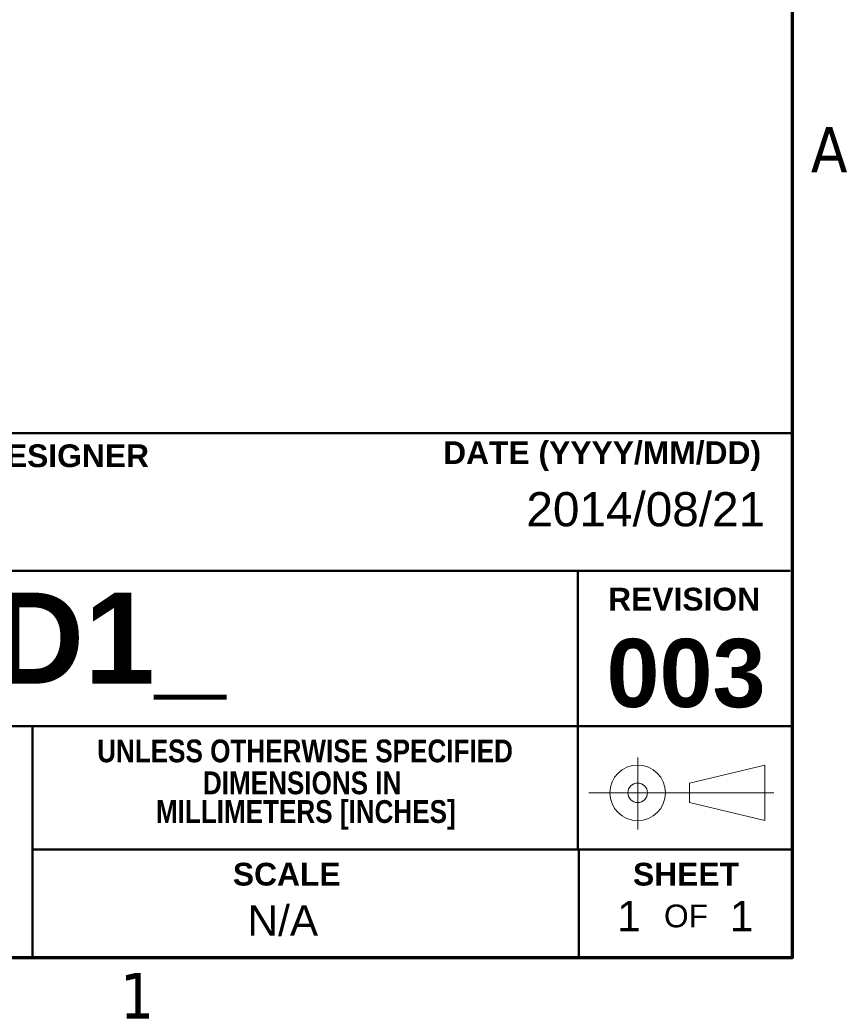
# Model space of a CAD drawing. Header units: inches. Extents: x 0.1 to 16.9, y 0.4 to 10.6.
# Tile 23 of 24: x 14.6 to 16.8, y 0.5 to 3.1. Entities that reach past the tile are written whole.
import ezdxf

# ---------------------------------------------------------------- set-up
doc = ezdxf.new("R2010")
doc.units = ezdxf.units.IN
doc.header["$MEASUREMENT"] = 0
doc.layers.add('Border (ANSI)', color=7, linetype='Continuous', lineweight=70)
doc.layers.add('Title (ANSI)', color=7, linetype='Continuous', lineweight=50)
doc.layers.add('FORMAT', color=5, linetype='Continuous', lineweight=25, true_color=0x0000ff)
doc.styles.add('Note Text (ANSI)', font='tahoma.ttf')
doc.styles.add('Text Style107', font='arialbd.ttf')
doc.styles.add('Text Style109', font='arialbd.ttf')
doc.styles.add('Text Style47', font='ARIALN.TTF')
doc.styles.add('Text Style50', font='arial.ttf')
doc.styles.add('Text Style55', font='arial.ttf')
doc.styles.add('Text Style59', font='arial.ttf')

# ---------------------------------------------------------------- blocks, each defined once
blk = doc.blocks.new('Borders Default Border')
at = {"layer": 'Border (ANSI)', "flags": 128}
blk.add_lwpolyline([(0.38, 0.62), (0.38, 10.38), (16.62, 10.38), (16.62, 0.62), (0.38, 0.62)], dxfattribs=at)
at = {"layer": 'Border (ANSI)', "char_height": 0.12, "attachment_point": 7, "style": 'Note Text (ANSI)'}
for s, insert in [('A', (16.669, 2.69)), ('1', (14.8479, 0.46))]:
    blk.add_mtext(s, dxfattribs=dict(at, insert=insert))
blk = doc.blocks.new('Title Blocks ICD TITLE BLOCK MM CUSTOMER')
at = {"layer": 'FORMAT', "color": 7, "linetype": 'Continuous', "lineweight": 5}
for p, q in [((10.854, 7.7199), (10.854, 7.5304)), ((10.991, 7.6528), (11.189, 7.7002)), ((11.189, 7.7002), (11.189, 7.5538)), ((10.991, 7.6528), (10.991, 7.6012)), ((11.2126, 7.627), (10.7256, 7.627)), ((10.991, 7.6012), (11.189, 7.5538))]:
    blk.add_line(p, q, dxfattribs=at)
for radius in [0.0732, 0.0258]:
    blk.add_circle((10.854, 7.627), radius, dxfattribs=at)
at = {"layer": 'Title (ANSI)'}
for p, q in [((3.2614, 8.5744), (11.2614, 8.5744)), ((11.2614, 8.5744), (11.2614, 7.4772)), ((3.2614, 8.212), (11.2564, 8.212)), ((10.6964, 8.2122), (10.6964, 7.4772)), ((7.2663, 7.8022), (11.2614, 7.8022)), ((9.2591, 7.1922), (9.2591, 7.8022)), ((9.2591, 7.4772), (11.2614, 7.4772)), ((10.6991, 7.4771), (10.6991, 7.1921)), ((11.2614, 7.1921), (3.2614, 7.1921))]:
    blk.add_line(p, q, dxfattribs=at)
at = {"layer": 'Title (ANSI)', "char_height": 0.06, "style": 'Note Text (ANSI)'}
for s, insert, width, attachment_point in [('\\fArial|b1|i0;\\H0.0600;DRAFTER/DESIGNER', (8.7045, 8.5144), 0.861768, 4), ('\\fArial|b1|i0;\\H0.0600;DATE (YYYY/MM/DD)', (11.1793, 8.5144), 0.838354, 6), ('\\fArial Narrow|b1|i0;\\H0.0600;DIMENSIONS IN', (9.9696, 7.6528), 0.838354, 5), ('\\fArial Narrow|b1|i0;\\H0.0600; MILLIMETERS [INCHES]', (9.9696, 7.5686), 0.838354, 5)]:
    blk.add_mtext(s, dxfattribs=dict(at, insert=insert, width=width, attachment_point=attachment_point))
at = {"layer": 'Title (ANSI)', "char_height": 0.06, "attachment_point": 5, "style": 'Note Text (ANSI)'}
for s, insert in [('\\fArial|b1|i0;\\H0.0600;REVISION', (10.9764, 8.137)), ('\\fArial Narrow|b1|i0;\\H0.0600;UNLESS OTHERWISE SPECIFIED', (9.9772, 7.737)), ('\\fArial|b1|i0;\\H0.0600;SCALE', (9.929, 7.4121)), ('\\fArial|b1|i0;\\H0.0600;SHEET', (10.9814, 7.4121)), ('\\fArial|b0|i0;\\H0.0600;OF', (10.9814, 7.3021))]:
    blk.add_mtext(s, dxfattribs=dict(at, insert=insert))
at = {"layer": 'Title (ANSI)'}
for tag, p, height, style in [('<TITLE_1>_001', (3.5912, 8.3375), 0.09, 'Text Style50'), ('DESIGNER_001', (8.7791, 8.3294), 0.09, 'Text Style50'), ('<DRAWN_DATE>_001', (10.5606, 8.3294), 0.09, 'Text Style50'), ('<PART_NUMBER>_001', (8.9483, 7.9147), 0.24, 'Text Style109'), ('Sheet_Size_001', (7.3651, 7.9055), 0.13, 'Text Style55'), ('<REVISION_NUMBER>_001', (10.7717, 7.8528), 0.18, 'Text Style107'), ('Sheet_Number_001', (10.8001, 7.2619), 0.08, 'Text Style59'), ('Number_of_sheets_001', (11.097, 7.2619), 0.08, 'Text Style59'), ('COPYRIGHT_YEAR_001', (4.6229, 7.2707), 0.07, 'Text Style47'), ('<SCALE>_001', (9.8254, 7.2503), 0.08, 'Text Style59')]:
    blk.add_attdef(tag, p, '', height=height, dxfattribs=dict(at, style=style))

msp = doc.modelspace()

# ---------------------------------------------------------------- block references
msp.add_blockref('Borders Default Border', (0, 0))
ref = msp.add_blockref('Title Blocks ICD TITLE BLOCK MM CUSTOMER', (5.3586, -6.5721))
ref.add_attrib('Sheet_Number_001', '1', (16.1587, 0.6898), dxfattribs={"layer": 'Title (ANSI)', "height": 0.08, "style": 'Text Style59'})
ref.add_attrib('Number_of_sheets_001', '1', (16.4556, 0.6898), dxfattribs={"layer": 'Title (ANSI)', "height": 0.08, "style": 'Text Style59'})
ref.add_attrib('<REVISION_NUMBER>_001', '003', (16.1303, 1.2807), dxfattribs={"layer": 'Title (ANSI)', "height": 0.18, "style": 'Text Style107'})
ref.add_attrib('<DRAWN_DATE>_001', '2014/08/21', (15.9193, 1.7573), dxfattribs={"layer": 'Title (ANSI)', "height": 0.09, "style": 'Text Style50'})
ref.add_attrib('<PART_NUMBER>_001', 'FD1_', (14.3069, 1.3427), dxfattribs={"layer": 'Title (ANSI)', "height": 0.24, "style": 'Text Style109'})
ref.add_attrib('<SCALE>_001', 'N/A', (15.1841, 0.6782), dxfattribs={"layer": 'Title (ANSI)', "height": 0.08, "style": 'Text Style59'})

doc.saveas('drawing.dxf')
